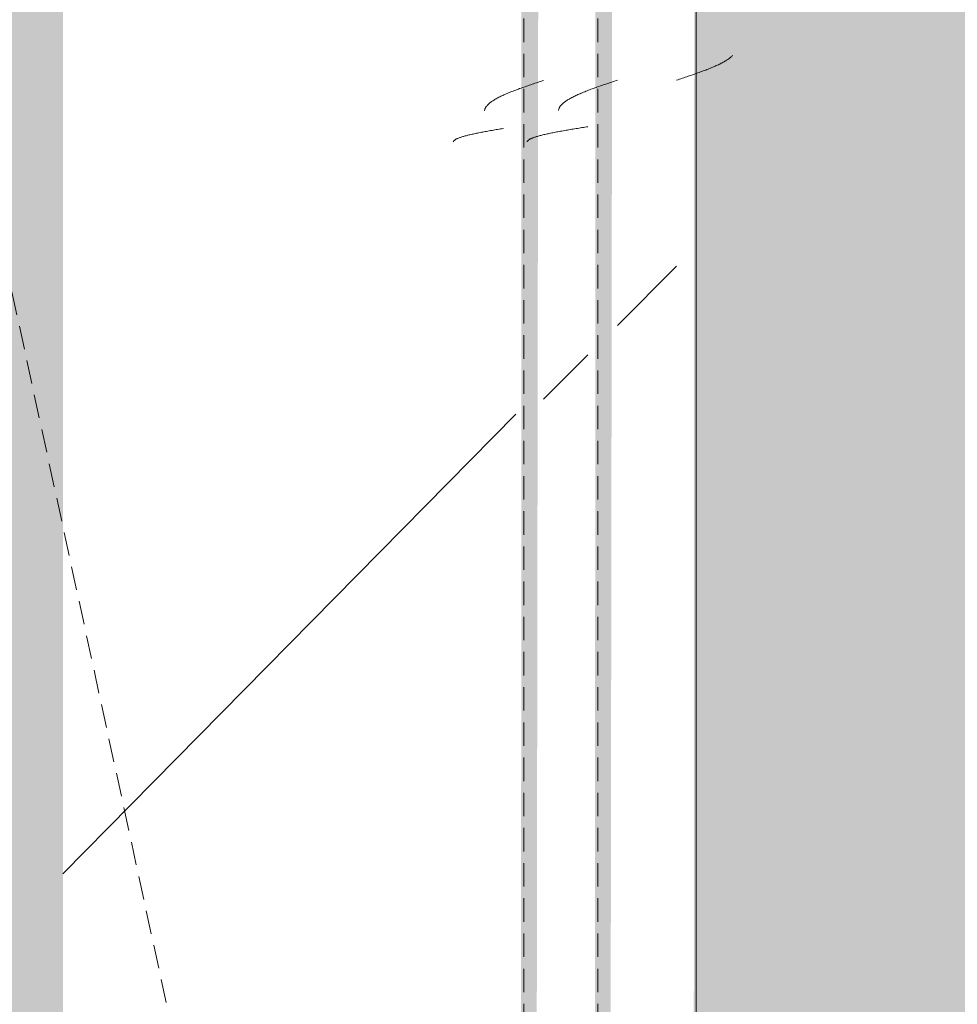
# Model space of a CAD drawing. Header units: millimetres. Extents: x 16156 to 91527, y 4646 to 113494.
# Tile 222 of 256: x 37969 to 38160, y 68125 to 68325. Entities that reach past the tile are written whole.
import ezdxf

# ---------------------------------------------------------------- set-up
doc = ezdxf.new("R2010")
doc.units = ezdxf.units.MM
doc.linetypes.add('ARC Demolished', pattern=[7.14375, 4.7625, -2.38125])
for name, color, linetype, lineweight in [('A--AR9__AlgVoorz', 1, 'Continuous', 9), ('A--L23__Vloeren', 3, 'Continuous', 9), ('A--L74__VasteSanitaireVoorz', 1, 'ARC Demolished', 9)]:
    doc.layers.add(name, color=color, linetype=linetype, lineweight=lineweight)
pattern_1 = [(135, (68430.44, -37933), (-212.132, -212.132), [])]
pattern_2 = [(135.439, (68430.44, -36779.26), (-212.1307, -208.9106), [])]

# ---------------------------------------------------------------- blocks, each defined once
blk = doc.blocks.new('FP_321-AB-Begane grond - slooptekening')
at = {"layer": 'A--L74__VasteSanitaireVoorz', "color": 240, "linetype": 'Continuous'}
for p, q in [((112.69, 181.03), (112.59, 181.13)), ((112.69, 181.03), (112.59, 181.13)), ((112.79, 180.93), (112.69, 181.03)), ((112.79, 180.93), (112.69, 181.03)), ((112.89, 180.82), (112.79, 180.93)), ((112.89, 180.82), (112.79, 180.93)), ((112.99, 180.7), (112.89, 180.82)), ((112.99, 180.7), (112.89, 180.82)), ((113.08, 180.58), (112.99, 180.7)), ((113.08, 180.58), (112.99, 180.7)), ((113.18, 180.45), (113.08, 180.58)), ((113.18, 180.45), (113.08, 180.58)), ((113.28, 180.32), (113.18, 180.45)), ((113.28, 180.32), (113.18, 180.45)), ((113.38, 180.17), (113.28, 180.32)), ((113.38, 180.17), (113.28, 180.32)), ((113.48, 180.03), (113.38, 180.17)), ((113.48, 180.03), (113.38, 180.17)), ((113.57, 179.87), (113.48, 180.03)), ((113.57, 179.87), (113.48, 180.03)), ((113.67, 179.71), (113.57, 179.87)), ((113.67, 179.71), (113.57, 179.87)), ((113.77, 179.55), (113.67, 179.71)), ((113.77, 179.55), (113.67, 179.71)), ((113.87, 179.37), (113.77, 179.55)), ((113.87, 179.37), (113.77, 179.55)), ((113.97, 179.19), (113.87, 179.37)), ((113.97, 179.19), (113.87, 179.37)), ((114.07, 179.01), (113.97, 179.19)), ((114.07, 179.01), (113.97, 179.19)), ((114.16, 178.82), (114.07, 179.01)), ((114.16, 178.82), (114.07, 179.01)), ((114.26, 178.63), (114.16, 178.82)), ((114.26, 178.63), (114.16, 178.82)), ((114.36, 178.43), (114.26, 178.63)), ((114.36, 178.43), (114.26, 178.63)), ((114.46, 178.22), (114.36, 178.43)), ((114.46, 178.22), (114.36, 178.43)), ((114.56, 178.01), (114.46, 178.22)), ((114.56, 178.01), (114.46, 178.22)), ((114.65, 177.8), (114.56, 178.01)), ((114.65, 177.8), (114.56, 178.01)), ((114.75, 177.58), (114.65, 177.8)), ((114.75, 177.58), (114.65, 177.8)), ((114.85, 177.35), (114.75, 177.58)), ((114.85, 177.35), (114.75, 177.58)), ((114.95, 177.12), (114.85, 177.35)), ((114.95, 177.12), (114.85, 177.35)), ((115.05, 176.89), (114.95, 177.12)), ((115.05, 176.89), (114.95, 177.12)), ((115.15, 176.65), (115.05, 176.89)), ((115.15, 176.65), (115.05, 176.89)), ((115.24, 176.41), (115.15, 176.65)), ((115.24, 176.41), (115.15, 176.65)), ((115.34, 176.16), (115.24, 176.41)), ((115.34, 176.16), (115.24, 176.41)), ((115.44, 175.91), (115.34, 176.16)), ((115.44, 175.91), (115.34, 176.16)), ((115.54, 175.66), (115.44, 175.91)), ((115.54, 175.66), (115.44, 175.91)), ((115.64, 175.4), (115.54, 175.66)), ((115.64, 175.4), (115.54, 175.66)), ((115.73, 175.14), (115.64, 175.4)), ((115.73, 175.14), (115.64, 175.4)), ((115.83, 174.87), (115.73, 175.14)), ((115.83, 174.87), (115.73, 175.14)), ((115.93, 174.61), (115.83, 174.87)), ((115.93, 174.61), (115.83, 174.87)), ((116.03, 174.33), (115.93, 174.61)), ((116.03, 174.33), (115.93, 174.61)), ((116.13, 174.06), (116.03, 174.33)), ((116.13, 174.06), (116.03, 174.33)), ((116.23, 173.79), (116.13, 174.06)), ((116.23, 173.79), (116.13, 174.06)), ((116.32, 173.51), (116.23, 173.79)), ((116.32, 173.51), (116.23, 173.79)), ((116.42, 173.23), (116.32, 173.51)), ((116.42, 173.23), (116.32, 173.51)), ((116.52, 172.95), (116.42, 173.23)), ((116.52, 172.95), (116.42, 173.23)), ((116.62, 172.66), (116.52, 172.95)), ((116.62, 172.66), (116.52, 172.95)), ((116.72, 172.37), (116.62, 172.66)), ((116.72, 172.37), (116.62, 172.66)), ((116.81, 172.09), (116.72, 172.37)), ((116.81, 172.09), (116.72, 172.37)), ((116.91, 171.8), (116.81, 172.09)), ((116.91, 171.8), (116.81, 172.09)), ((117.01, 171.51), (116.91, 171.8)), ((117.01, 171.51), (116.91, 171.8)), ((117.11, 171.22), (117.01, 171.51)), ((117.11, 171.22), (117.01, 171.51)), ((117.21, 170.92), (117.11, 171.22)), ((117.21, 170.92), (117.11, 171.22)), ((117.31, 170.63), (117.21, 170.92)), ((117.31, 170.63), (117.21, 170.92)), ((117.4, 170.34), (117.31, 170.63)), ((117.4, 170.34), (117.31, 170.63)), ((117.5, 170.04), (117.4, 170.34)), ((117.5, 170.04), (117.4, 170.34)), ((117.6, 169.75), (117.5, 170.04)), ((117.6, 169.75), (117.5, 170.04))]:
    blk.add_line(p, q, dxfattribs=at)
at = {"layer": 'A--L74__VasteSanitaireVoorz'}
blk.add_line((715, 173.75), (-695, 173.75), dxfattribs=at)
blk = doc.blocks.new('FP_322-AB-Begane grond - slooptekening')
at = {"layer": 'A--L74__VasteSanitaireVoorz', "color": 240, "linetype": 'Continuous'}
for p, q in [((117.7, 157.46), (117.6, 157.75)), ((117.7, 157.46), (117.6, 157.75)), ((117.8, 157.16), (117.7, 157.46)), ((117.8, 157.16), (117.7, 157.46)), ((117.89, 156.87), (117.8, 157.16)), ((117.89, 156.87), (117.8, 157.16)), ((117.99, 156.58), (117.89, 156.87)), ((117.99, 156.58), (117.89, 156.87)), ((118.09, 156.28), (117.99, 156.58)), ((118.09, 156.28), (117.99, 156.58)), ((118.19, 155.99), (118.09, 156.28)), ((118.19, 155.99), (118.09, 156.28)), ((118.29, 155.7), (118.19, 155.99)), ((118.29, 155.7), (118.19, 155.99)), ((118.39, 155.41), (118.29, 155.7)), ((118.39, 155.41), (118.29, 155.7)), ((118.48, 155.13), (118.39, 155.41)), ((118.48, 155.13), (118.39, 155.41)), ((118.58, 154.84), (118.48, 155.13)), ((118.58, 154.84), (118.48, 155.13)), ((118.68, 154.55), (118.58, 154.84)), ((118.68, 154.55), (118.58, 154.84)), ((118.78, 154.27), (118.68, 154.55)), ((118.78, 154.27), (118.68, 154.55)), ((118.88, 153.99), (118.78, 154.27)), ((118.88, 153.99), (118.78, 154.27)), ((118.97, 153.71), (118.88, 153.99)), ((118.97, 153.71), (118.88, 153.99)), ((119.07, 153.44), (118.97, 153.71)), ((119.07, 153.44), (118.97, 153.71)), ((119.17, 153.17), (119.07, 153.44)), ((119.17, 153.17), (119.07, 153.44)), ((119.27, 152.89), (119.17, 153.17)), ((119.27, 152.89), (119.17, 153.17)), ((119.37, 152.63), (119.27, 152.89)), ((119.37, 152.63), (119.27, 152.89)), ((119.46, 152.36), (119.37, 152.63)), ((119.46, 152.36), (119.37, 152.63)), ((119.56, 152.1), (119.46, 152.36)), ((119.56, 152.1), (119.46, 152.36)), ((119.66, 151.84), (119.56, 152.1)), ((119.66, 151.84), (119.56, 152.1)), ((119.76, 151.59), (119.66, 151.84)), ((119.76, 151.59), (119.66, 151.84)), ((119.86, 151.34), (119.76, 151.59)), ((119.86, 151.34), (119.76, 151.59)), ((119.96, 151.09), (119.86, 151.34)), ((119.96, 151.09), (119.86, 151.34)), ((120.05, 150.85), (119.96, 151.09)), ((120.05, 150.85), (119.96, 151.09)), ((120.15, 150.61), (120.05, 150.85)), ((120.15, 150.61), (120.05, 150.85)), ((120.25, 150.38), (120.15, 150.61)), ((120.25, 150.38), (120.15, 150.61)), ((120.35, 150.15), (120.25, 150.38)), ((120.35, 150.15), (120.25, 150.38)), ((120.45, 149.92), (120.35, 150.15)), ((120.45, 149.92), (120.35, 150.15)), ((120.54, 149.7), (120.45, 149.92)), ((120.54, 149.7), (120.45, 149.92)), ((120.64, 149.49), (120.54, 149.7)), ((120.64, 149.49), (120.54, 149.7)), ((120.74, 149.28), (120.64, 149.49)), ((120.74, 149.28), (120.64, 149.49)), ((120.84, 149.07), (120.74, 149.28)), ((120.84, 149.07), (120.74, 149.28)), ((120.94, 148.87), (120.84, 149.07)), ((120.94, 148.87), (120.84, 149.07)), ((121.04, 148.68), (120.94, 148.87)), ((121.04, 148.68), (120.94, 148.87)), ((121.13, 148.49), (121.04, 148.68)), ((121.13, 148.49), (121.04, 148.68)), ((121.23, 148.31), (121.13, 148.49)), ((121.23, 148.31), (121.13, 148.49)), ((121.33, 148.13), (121.23, 148.31)), ((121.33, 148.13), (121.23, 148.31)), ((121.43, 147.95), (121.33, 148.13)), ((121.43, 147.95), (121.33, 148.13)), ((121.53, 147.79), (121.43, 147.95)), ((121.53, 147.79), (121.43, 147.95)), ((121.62, 147.63), (121.53, 147.79)), ((121.62, 147.63), (121.53, 147.79)), ((121.72, 147.47), (121.62, 147.63)), ((121.72, 147.47), (121.62, 147.63)), ((121.82, 147.33), (121.72, 147.47)), ((121.82, 147.33), (121.72, 147.47)), ((121.92, 147.18), (121.82, 147.33)), ((121.92, 147.18), (121.82, 147.33)), ((122.02, 147.05), (121.92, 147.18)), ((122.02, 147.05), (121.92, 147.18)), ((122.12, 146.92), (122.02, 147.05)), ((122.12, 146.92), (122.02, 147.05)), ((122.21, 146.8), (122.12, 146.92)), ((122.21, 146.8), (122.12, 146.92)), ((122.31, 146.68), (122.21, 146.8)), ((122.31, 146.68), (122.21, 146.8)), ((122.41, 146.57), (122.31, 146.68)), ((122.41, 146.57), (122.31, 146.68)), ((122.51, 146.47), (122.41, 146.57)), ((122.51, 146.47), (122.41, 146.57)), ((122.61, 146.37), (122.51, 146.47)), ((122.61, 146.37), (122.51, 146.47)), ((122.7, 146.29), (122.61, 146.37)), ((122.7, 146.29), (122.61, 146.37)), ((122.8, 146.2), (122.7, 146.29)), ((122.8, 146.2), (122.7, 146.29)), ((122.9, 146.13), (122.8, 146.2)), ((122.9, 146.13), (122.8, 146.2)), ((123, 146.06), (122.9, 146.13)), ((123, 146.06), (122.9, 146.13)), ((123.1, 146), (123, 146.06)), ((123.1, 146), (123, 146.06)), ((123.2, 145.95), (123.1, 146)), ((123.2, 145.95), (123.1, 146)), ((123.29, 145.9), (123.2, 145.95)), ((123.29, 145.9), (123.2, 145.95)), ((123.39, 145.86), (123.29, 145.9)), ((123.39, 145.86), (123.29, 145.9)), ((123.49, 145.83), (123.39, 145.86)), ((123.49, 145.83), (123.39, 145.86)), ((123.59, 145.8), (123.49, 145.83)), ((123.59, 145.8), (123.49, 145.83)), ((123.69, 145.78), (123.59, 145.8)), ((123.69, 145.78), (123.59, 145.8)), ((123.78, 145.77), (123.69, 145.78)), ((123.78, 145.77), (123.69, 145.78))]:
    blk.add_line(p, q, dxfattribs=at)
at = {"layer": 'A--L74__VasteSanitaireVoorz'}
blk.add_line((-695, 153.75), (715, 153.75), dxfattribs=at)
blk = doc.blocks.new('FP_323-AB-Begane grond - slooptekening')
at = {"layer": 'A--L74__VasteSanitaireVoorz', "color": 240, "linetype": 'Continuous'}
for p, q in [((127.09, 151.45), (127.04, 151.75)), ((127.09, 151.45), (127.04, 151.75)), ((127.14, 151.14), (127.09, 151.45)), ((127.14, 151.14), (127.09, 151.45)), ((127.19, 150.84), (127.14, 151.14)), ((127.19, 150.84), (127.14, 151.14)), ((127.24, 150.54), (127.19, 150.84)), ((127.24, 150.54), (127.19, 150.84)), ((127.29, 150.24), (127.24, 150.54)), ((127.29, 150.24), (127.24, 150.54)), ((127.34, 149.94), (127.29, 150.24)), ((127.34, 149.94), (127.29, 150.24)), ((127.39, 149.64), (127.34, 149.94)), ((127.39, 149.64), (127.34, 149.94)), ((127.43, 149.34), (127.39, 149.64)), ((127.43, 149.34), (127.39, 149.64)), ((127.48, 149.05), (127.43, 149.34)), ((127.48, 149.05), (127.43, 149.34)), ((127.53, 148.75), (127.48, 149.05)), ((127.53, 148.75), (127.48, 149.05)), ((127.58, 148.46), (127.53, 148.75)), ((127.58, 148.46), (127.53, 148.75)), ((127.63, 148.17), (127.58, 148.46)), ((127.63, 148.17), (127.58, 148.46)), ((127.68, 147.88), (127.63, 148.17)), ((127.68, 147.88), (127.63, 148.17)), ((127.73, 147.6), (127.68, 147.88)), ((127.73, 147.6), (127.68, 147.88)), ((127.78, 147.31), (127.73, 147.6)), ((127.78, 147.31), (127.73, 147.6)), ((127.83, 147.03), (127.78, 147.31)), ((127.83, 147.03), (127.78, 147.31)), ((127.88, 146.75), (127.83, 147.03)), ((127.88, 146.75), (127.83, 147.03)), ((127.93, 146.48), (127.88, 146.75)), ((127.93, 146.48), (127.88, 146.75)), ((127.97, 146.21), (127.93, 146.48)), ((127.97, 146.21), (127.93, 146.48)), ((128.02, 145.94), (127.97, 146.21)), ((128.02, 145.94), (127.97, 146.21)), ((128.07, 145.67), (128.02, 145.94)), ((128.07, 145.67), (128.02, 145.94)), ((128.12, 145.41), (128.07, 145.67)), ((128.12, 145.41), (128.07, 145.67)), ((128.17, 145.15), (128.12, 145.41)), ((128.17, 145.15), (128.12, 145.41)), ((128.22, 144.9), (128.17, 145.15)), ((128.22, 144.9), (128.17, 145.15)), ((128.27, 144.65), (128.22, 144.9)), ((128.27, 144.65), (128.22, 144.9)), ((128.32, 144.4), (128.27, 144.65)), ((128.32, 144.4), (128.27, 144.65)), ((128.37, 144.16), (128.32, 144.4)), ((128.37, 144.16), (128.32, 144.4)), ((128.42, 143.93), (128.37, 144.16)), ((128.42, 143.93), (128.37, 144.16)), ((128.47, 143.7), (128.42, 143.93)), ((128.47, 143.7), (128.42, 143.93)), ((128.51, 143.47), (128.47, 143.7)), ((128.51, 143.47), (128.47, 143.7)), ((128.56, 143.25), (128.51, 143.47)), ((128.56, 143.25), (128.51, 143.47)), ((128.61, 143.03), (128.56, 143.25)), ((128.61, 143.03), (128.56, 143.25)), ((128.66, 142.82), (128.61, 143.03)), ((128.66, 142.82), (128.61, 143.03)), ((128.71, 142.61), (128.66, 142.82)), ((128.71, 142.61), (128.66, 142.82)), ((128.76, 142.41), (128.71, 142.61)), ((128.76, 142.41), (128.71, 142.61)), ((128.81, 142.22), (128.76, 142.41)), ((128.81, 142.22), (128.76, 142.41)), ((128.86, 142.03), (128.81, 142.22)), ((128.86, 142.03), (128.81, 142.22)), ((128.91, 141.85), (128.86, 142.03)), ((128.91, 141.85), (128.86, 142.03)), ((128.96, 141.67), (128.91, 141.85)), ((128.96, 141.67), (128.91, 141.85)), ((129.01, 141.5), (128.96, 141.67)), ((129.01, 141.5), (128.96, 141.67)), ((129.05, 141.33), (129.01, 141.5)), ((129.05, 141.33), (129.01, 141.5)), ((129.1, 141.17), (129.05, 141.33)), ((129.1, 141.17), (129.05, 141.33)), ((129.15, 141.02), (129.1, 141.17)), ((129.15, 141.02), (129.1, 141.17)), ((129.2, 140.88), (129.15, 141.02)), ((129.2, 140.88), (129.15, 141.02)), ((129.25, 140.74), (129.2, 140.88)), ((129.25, 140.74), (129.2, 140.88)), ((129.3, 140.6), (129.25, 140.74)), ((129.3, 140.6), (129.25, 140.74)), ((129.35, 140.48), (129.3, 140.6)), ((129.35, 140.48), (129.3, 140.6)), ((129.4, 140.36), (129.35, 140.48)), ((129.4, 140.36), (129.35, 140.48)), ((129.45, 140.25), (129.4, 140.36)), ((129.45, 140.25), (129.4, 140.36)), ((129.5, 140.14), (129.45, 140.25)), ((129.5, 140.14), (129.45, 140.25)), ((129.54, 140.04), (129.5, 140.14)), ((129.54, 140.04), (129.5, 140.14)), ((129.59, 139.95), (129.54, 140.04)), ((129.59, 139.95), (129.54, 140.04)), ((129.64, 139.87), (129.59, 139.95)), ((129.64, 139.87), (129.59, 139.95)), ((129.69, 139.79), (129.64, 139.87)), ((129.69, 139.79), (129.64, 139.87)), ((129.74, 139.72), (129.69, 139.79)), ((129.74, 139.72), (129.69, 139.79)), ((129.79, 139.66), (129.74, 139.72)), ((129.79, 139.66), (129.74, 139.72)), ((129.84, 139.6), (129.79, 139.66)), ((129.84, 139.6), (129.79, 139.66)), ((129.89, 139.55), (129.84, 139.6)), ((129.89, 139.55), (129.84, 139.6)), ((129.94, 139.51), (129.89, 139.55)), ((129.94, 139.51), (129.89, 139.55)), ((129.99, 139.48), (129.94, 139.51)), ((129.99, 139.48), (129.94, 139.51)), ((130.04, 139.45), (129.99, 139.48)), ((130.04, 139.45), (129.99, 139.48)), ((130.08, 139.43), (130.04, 139.45)), ((130.08, 139.43), (130.04, 139.45)), ((130.13, 139.42), (130.08, 139.43)), ((130.13, 139.42), (130.08, 139.43))]:
    blk.add_line(p, q, dxfattribs=at)
blk = doc.blocks.new('FP_324-AB-Begane grond - slooptekening')
at = {"layer": 'A--L74__VasteSanitaireVoorz', "color": 240, "linetype": 'Continuous'}
for p, q in [((117.74, 142.46), (117.64, 142.75)), ((117.74, 142.46), (117.64, 142.75)), ((117.84, 142.16), (117.74, 142.46)), ((117.84, 142.16), (117.74, 142.46)), ((117.94, 141.87), (117.84, 142.16)), ((117.94, 141.87), (117.84, 142.16)), ((118.04, 141.58), (117.94, 141.87)), ((118.04, 141.58), (117.94, 141.87)), ((118.13, 141.28), (118.04, 141.58)), ((118.13, 141.28), (118.04, 141.58)), ((118.23, 140.99), (118.13, 141.28)), ((118.23, 140.99), (118.13, 141.28)), ((118.33, 140.7), (118.23, 140.99)), ((118.33, 140.7), (118.23, 140.99)), ((118.43, 140.41), (118.33, 140.7)), ((118.43, 140.41), (118.33, 140.7)), ((118.53, 140.13), (118.43, 140.41)), ((118.53, 140.13), (118.43, 140.41)), ((118.62, 139.84), (118.53, 140.13)), ((118.62, 139.84), (118.53, 140.13)), ((118.72, 139.55), (118.62, 139.84)), ((118.72, 139.55), (118.62, 139.84)), ((118.82, 139.27), (118.72, 139.55)), ((118.82, 139.27), (118.72, 139.55)), ((118.92, 138.99), (118.82, 139.27)), ((118.92, 138.99), (118.82, 139.27)), ((119.02, 138.71), (118.92, 138.99)), ((119.02, 138.71), (118.92, 138.99)), ((119.12, 138.44), (119.02, 138.71)), ((119.12, 138.44), (119.02, 138.71)), ((119.21, 138.17), (119.12, 138.44)), ((119.21, 138.17), (119.12, 138.44)), ((119.31, 137.89), (119.21, 138.17)), ((119.31, 137.89), (119.21, 138.17)), ((119.41, 137.63), (119.31, 137.89)), ((119.41, 137.63), (119.31, 137.89)), ((119.51, 137.36), (119.41, 137.63)), ((119.51, 137.36), (119.41, 137.63)), ((119.61, 137.1), (119.51, 137.36)), ((119.61, 137.1), (119.51, 137.36)), ((119.7, 136.84), (119.61, 137.1)), ((119.7, 136.84), (119.61, 137.1)), ((119.8, 136.59), (119.7, 136.84)), ((119.8, 136.59), (119.7, 136.84)), ((119.9, 136.34), (119.8, 136.59)), ((119.9, 136.34), (119.8, 136.59)), ((120, 136.09), (119.9, 136.34)), ((120, 136.09), (119.9, 136.34)), ((120.1, 135.85), (120, 136.09)), ((120.1, 135.85), (120, 136.09)), ((120.2, 135.61), (120.1, 135.85)), ((120.2, 135.61), (120.1, 135.85)), ((120.29, 135.38), (120.2, 135.61)), ((120.29, 135.38), (120.2, 135.61)), ((120.39, 135.15), (120.29, 135.38)), ((120.39, 135.15), (120.29, 135.38)), ((120.49, 134.92), (120.39, 135.15)), ((120.49, 134.92), (120.39, 135.15)), ((120.59, 134.7), (120.49, 134.92)), ((120.59, 134.7), (120.49, 134.92)), ((120.69, 134.49), (120.59, 134.7)), ((120.69, 134.49), (120.59, 134.7)), ((120.78, 134.28), (120.69, 134.49)), ((120.78, 134.28), (120.69, 134.49)), ((120.88, 134.07), (120.78, 134.28)), ((120.88, 134.07), (120.78, 134.28)), ((120.98, 133.87), (120.88, 134.07)), ((120.98, 133.87), (120.88, 134.07)), ((121.08, 133.68), (120.98, 133.87)), ((121.08, 133.68), (120.98, 133.87)), ((121.18, 133.49), (121.08, 133.68)), ((121.18, 133.49), (121.08, 133.68)), ((121.28, 133.31), (121.18, 133.49)), ((121.28, 133.31), (121.18, 133.49)), ((121.37, 133.13), (121.28, 133.31)), ((121.37, 133.13), (121.28, 133.31)), ((121.47, 132.95), (121.37, 133.13)), ((121.47, 132.95), (121.37, 133.13)), ((121.57, 132.79), (121.47, 132.95)), ((121.57, 132.79), (121.47, 132.95)), ((121.67, 132.63), (121.57, 132.79)), ((121.67, 132.63), (121.57, 132.79)), ((121.77, 132.47), (121.67, 132.63)), ((121.77, 132.47), (121.67, 132.63)), ((121.86, 132.33), (121.77, 132.47)), ((121.86, 132.33), (121.77, 132.47)), ((121.96, 132.18), (121.86, 132.33)), ((121.96, 132.18), (121.86, 132.33)), ((122.06, 132.05), (121.96, 132.18)), ((122.06, 132.05), (121.96, 132.18)), ((122.16, 131.92), (122.06, 132.05)), ((122.16, 131.92), (122.06, 132.05)), ((122.26, 131.8), (122.16, 131.92)), ((122.26, 131.8), (122.16, 131.92)), ((122.36, 131.68), (122.26, 131.8)), ((122.36, 131.68), (122.26, 131.8)), ((122.45, 131.57), (122.36, 131.68)), ((122.45, 131.57), (122.36, 131.68)), ((122.55, 131.47), (122.45, 131.57)), ((122.55, 131.47), (122.45, 131.57)), ((122.65, 131.37), (122.55, 131.47)), ((122.65, 131.37), (122.55, 131.47)), ((122.75, 131.29), (122.65, 131.37)), ((122.75, 131.29), (122.65, 131.37)), ((122.85, 131.2), (122.75, 131.29)), ((122.85, 131.2), (122.75, 131.29)), ((122.94, 131.13), (122.85, 131.2)), ((122.94, 131.13), (122.85, 131.2)), ((123.04, 131.06), (122.94, 131.13)), ((123.04, 131.06), (122.94, 131.13)), ((123.14, 131), (123.04, 131.06)), ((123.14, 131), (123.04, 131.06)), ((123.24, 130.95), (123.14, 131)), ((123.24, 130.95), (123.14, 131)), ((123.34, 130.9), (123.24, 130.95)), ((123.34, 130.9), (123.24, 130.95)), ((123.44, 130.86), (123.34, 130.9)), ((123.44, 130.86), (123.34, 130.9)), ((123.53, 130.83), (123.44, 130.86)), ((123.53, 130.83), (123.44, 130.86)), ((123.63, 130.8), (123.53, 130.83)), ((123.63, 130.8), (123.53, 130.83)), ((123.73, 130.78), (123.63, 130.8)), ((123.73, 130.78), (123.63, 130.8)), ((123.83, 130.77), (123.73, 130.78)), ((123.83, 130.77), (123.73, 130.78))]:
    blk.add_line(p, q, dxfattribs=at)
at = {"layer": 'A--L74__VasteSanitaireVoorz'}
blk.add_line((-695, 138.75), (715, 138.75), dxfattribs=at)
blk = doc.blocks.new('FP_325-AB-Begane grond - slooptekening')
at = {"layer": 'A--L74__VasteSanitaireVoorz', "color": 240, "linetype": 'Continuous'}
for p, q in [((127.45, 134.31), (127.4, 134.61)), ((127.45, 134.31), (127.4, 134.61)), ((127.5, 134.02), (127.45, 134.31)), ((127.5, 134.02), (127.45, 134.31)), ((127.55, 133.72), (127.5, 134.02)), ((127.55, 133.72), (127.5, 134.02)), ((127.59, 133.43), (127.55, 133.72)), ((127.59, 133.43), (127.55, 133.72)), ((127.64, 133.14), (127.59, 133.43)), ((127.64, 133.14), (127.59, 133.43)), ((127.69, 132.85), (127.64, 133.14)), ((127.69, 132.85), (127.64, 133.14)), ((127.74, 132.57), (127.69, 132.85)), ((127.74, 132.57), (127.69, 132.85)), ((127.79, 132.29), (127.74, 132.57)), ((127.79, 132.29), (127.74, 132.57)), ((127.84, 132.01), (127.79, 132.29)), ((127.84, 132.01), (127.79, 132.29)), ((127.89, 131.73), (127.84, 132.01)), ((127.89, 131.73), (127.84, 132.01)), ((127.94, 131.45), (127.89, 131.73)), ((127.94, 131.45), (127.89, 131.73)), ((127.99, 131.18), (127.94, 131.45)), ((127.99, 131.18), (127.94, 131.45)), ((128.04, 130.91), (127.99, 131.18)), ((128.04, 130.91), (127.99, 131.18)), ((128.08, 130.65), (128.04, 130.91)), ((128.08, 130.65), (128.04, 130.91)), ((128.13, 130.39), (128.08, 130.65)), ((128.13, 130.39), (128.08, 130.65)), ((128.18, 130.13), (128.13, 130.39)), ((128.18, 130.13), (128.13, 130.39)), ((128.23, 129.88), (128.18, 130.13)), ((128.23, 129.88), (128.18, 130.13)), ((128.28, 129.63), (128.23, 129.88)), ((128.28, 129.63), (128.23, 129.88)), ((128.33, 129.39), (128.28, 129.63)), ((128.33, 129.39), (128.28, 129.63)), ((128.38, 129.15), (128.33, 129.39)), ((128.38, 129.15), (128.33, 129.39)), ((128.43, 128.91), (128.38, 129.15)), ((128.43, 128.91), (128.38, 129.15)), ((128.48, 128.68), (128.43, 128.91)), ((128.48, 128.68), (128.43, 128.91)), ((128.53, 128.45), (128.48, 128.68)), ((128.53, 128.45), (128.48, 128.68)), ((128.57, 128.23), (128.53, 128.45)), ((128.57, 128.23), (128.53, 128.45)), ((128.62, 128.02), (128.57, 128.23)), ((128.62, 128.02), (128.57, 128.23)), ((128.67, 127.81), (128.62, 128.02)), ((128.67, 127.81), (128.62, 128.02)), ((128.72, 127.6), (128.67, 127.81)), ((128.72, 127.6), (128.67, 127.81)), ((128.77, 127.4), (128.72, 127.6)), ((128.77, 127.4), (128.72, 127.6)), ((128.82, 127.21), (128.77, 127.4)), ((128.82, 127.21), (128.77, 127.4)), ((128.87, 127.02), (128.82, 127.21)), ((128.87, 127.02), (128.82, 127.21)), ((128.92, 126.84), (128.87, 127.02)), ((128.92, 126.84), (128.87, 127.02)), ((128.97, 126.66), (128.92, 126.84)), ((128.97, 126.66), (128.92, 126.84)), ((129.02, 126.49), (128.97, 126.66)), ((129.02, 126.49), (128.97, 126.66)), ((129.06, 126.33), (129.02, 126.49)), ((129.06, 126.33), (129.02, 126.49)), ((129.11, 126.17), (129.06, 126.33)), ((129.11, 126.17), (129.06, 126.33)), ((129.16, 126.02), (129.11, 126.17)), ((129.16, 126.02), (129.11, 126.17)), ((129.21, 125.87), (129.16, 126.02)), ((129.21, 125.87), (129.16, 126.02)), ((129.26, 125.73), (129.21, 125.87)), ((129.26, 125.73), (129.21, 125.87)), ((129.31, 125.6), (129.26, 125.73)), ((129.31, 125.6), (129.26, 125.73)), ((129.36, 125.47), (129.31, 125.6)), ((129.36, 125.47), (129.31, 125.6)), ((129.41, 125.35), (129.36, 125.47)), ((129.41, 125.35), (129.36, 125.47)), ((129.46, 125.24), (129.41, 125.35)), ((129.46, 125.24), (129.41, 125.35)), ((129.51, 125.14), (129.46, 125.24)), ((129.51, 125.14), (129.46, 125.24)), ((129.55, 125.04), (129.51, 125.14)), ((129.55, 125.04), (129.51, 125.14)), ((129.6, 124.95), (129.55, 125.04)), ((129.6, 124.95), (129.55, 125.04)), ((129.65, 124.86), (129.6, 124.95)), ((129.65, 124.86), (129.6, 124.95)), ((129.7, 124.79), (129.65, 124.86)), ((129.7, 124.79), (129.65, 124.86)), ((129.75, 124.72), (129.7, 124.79)), ((129.75, 124.72), (129.7, 124.79)), ((129.8, 124.66), (129.75, 124.72)), ((129.8, 124.66), (129.75, 124.72)), ((129.85, 124.6), (129.8, 124.66)), ((129.85, 124.6), (129.8, 124.66)), ((129.9, 124.55), (129.85, 124.6)), ((129.9, 124.55), (129.85, 124.6)), ((129.95, 124.51), (129.9, 124.55)), ((129.95, 124.51), (129.9, 124.55)), ((130, 124.48), (129.95, 124.51)), ((130, 124.48), (129.95, 124.51)), ((130.04, 124.45), (130, 124.48)), ((130.04, 124.45), (130, 124.48)), ((130.09, 124.43), (130.04, 124.45)), ((130.09, 124.43), (130.04, 124.45)), ((130.14, 124.42), (130.09, 124.43)), ((130.14, 124.42), (130.09, 124.43))]:
    blk.add_line(p, q, dxfattribs=at)
blk = doc.blocks.new('52_PF_FB_Gutter_rectangle - End Outlet - 1430mm_W_ x 300mm_L_ x 60mm_H_ x 160mm_Dia_ 2-V320-AB-Begane grond - slooptekening')
at = {"layer": 'A--L74__VasteSanitaireVoorz'}
h = blk.add_hatch(dxfattribs=at)
h.set_pattern_fill('FP_86', color=256, style=0, pattern_type=2)
h.set_pattern_definition(pattern_1)
h.paths.add_polyline_path([(715, 169.75), (-695, 169.75), (-695, 157.75), (715, 157.75)])
h = blk.add_hatch(dxfattribs=at)
h.set_pattern_fill('FP_86', color=256, style=0, pattern_type=2)
h.set_pattern_definition(pattern_1)
h.paths.add_polyline_path([(715, 169.75), (-695, 169.75), (-695, 157.75), (715, 157.75)])
at = {"layer": 'A--L74__VasteSanitaireVoorz', "linetype": 'Continuous'}
h = blk.add_hatch(dxfattribs=at)
h.set_pattern_fill('FP_86', color=256, style=0, pattern_type=2)
h.set_pattern_definition(pattern_1)
h.paths.add_polyline_path([(715, 151.75), (-695, 151.75), (-695, 142.75), (715, 142.75)])
h = blk.add_hatch(dxfattribs=at)
h.set_pattern_fill('FP_86', color=256, style=0, pattern_type=2)
h.set_pattern_definition(pattern_1)
h.paths.add_polyline_path([(715, 151.75), (-695, 151.75), (-695, 142.75), (715, 142.75)])
h = blk.add_hatch(dxfattribs=at)
h.set_pattern_fill('FP_87', color=256, style=0, pattern_type=2)
h.set_pattern_definition(pattern_2)
h.paths.add_polyline_path([(715, 137.1), (-695, 137.1), (-695, 45.2), (715, 45.2)])
h = blk.add_hatch(dxfattribs=at)
h.set_pattern_fill('FP_87', color=256, style=0, pattern_type=2)
h.set_pattern_definition(pattern_2)
h.paths.add_polyline_path([(715, 137.1), (-695, 137.1), (-695, 45.2), (715, 45.2)])
at = {"layer": 'A--L74__VasteSanitaireVoorz'}
blk.add_line((0, 0), (691.25, 150), dxfattribs=at)
for name in ['FP_321-AB-Begane grond - slooptekening', 'FP_322-AB-Begane grond - slooptekening', 'FP_324-AB-Begane grond - slooptekening']:
    blk.add_blockref(name, (0, 0), dxfattribs=at)
at = {"layer": 'A--L74__VasteSanitaireVoorz', "linetype": 'Continuous'}
for name in ['FP_323-AB-Begane grond - slooptekening', 'FP_325-AB-Begane grond - slooptekening']:
    blk.add_blockref(name, (0, 0), dxfattribs=at)

msp = doc.modelspace()

# ---------------------------------------------------------------- hatches: boundary and pattern name
at = {"layer": 'A--AR9__AlgVoorz'}
h = msp.add_hatch(color=7, dxfattribs=at)
h.paths.add_polyline_path([(34992.21, 66090.94), (35035.69, 66090.94), (35035.69, 66103.44), (44949.11, 66103.44), (44949.11, 69721.44), (44914.25, 69721.44), (44914.25, 68707.44), (43114.25, 68707.44), (43114.25, 69721.44), (41917.26, 69725.44), (41917.26, 70221.44), (43114.25, 70224.13), (43114.25, 72321.44), (41917.26, 72325.44), (41917.26, 72821.44), (43114.25, 72829.12), (43114.25, 73543.44), (44914.25, 73543.44), (44914.25, 72821.44), (44949.11, 72821.44), (44946.01, 73925.94), (39384.05, 73925.94), (39384.05, 73938.44), (33209.25, 73938.44), (33209.25, 72383.44), (32470.07, 72383.44), (32470.07, 70583.44), (33209.25, 70583.44), (33209.25, 66383.44), (32470.07, 66383.44), (32470.07, 66090.94), (34835.58, 66090.94)])
h.paths.add_polyline_path([(37637.57, 66285.44), (35496.75, 66289.44), (35500.75, 66304.27), (35844.25, 66305.44), (35840.25, 69126.62), (35496.75, 69129.44), (35496.77, 69144.27), (38106.75, 69141.01), (38102.75, 69126.62), (37759.25, 69125.44), (37763.25, 66304.27), (38106.75, 66297.88), (38106.75, 66286.62), (37759.25, 66285.44)])
h.paths.add_polyline_path([(35828.25, 66305.44), (35824.38, 66305.44), (35828.25, 69125.44), (35844.11, 69125.44), (35840.25, 66305.44)])
h.paths.add_polyline_path([(38104.75, 66305.44), (38086.88, 66305.44), (38090.75, 69125.44), (38106.61, 69125.44), (38105.58, 66305.44)])
h.paths.add_polyline_path([(35497.28, 66305.44), (35496.88, 66305.44), (35500.75, 69125.44), (35516.61, 69125.44), (35512.75, 66305.44), (35497.92, 66305.44)])
h.paths.add_polyline_path([(38070.1, 66305.44), (37978.2, 66305.44), (37978.2, 69125.44), (38071.54, 69125.44), (38070.54, 66305.44)])
h.paths.add_polyline_path([(37759.78, 66305.44), (37759.38, 66305.44), (37763.25, 69125.44), (37779.11, 69125.44), (37775.25, 66305.44), (37760.42, 66305.44)])
h.paths.add_polyline_path([(38084.75, 66305.44), (38071.88, 66305.44), (38075.75, 69125.44), (38086.68, 69125.44), (38085.27, 66305.44)])
h.paths.add_polyline_path([(35517.02, 66305.44), (35516.82, 66305.44), (35518.75, 69125.44), (35531.61, 69125.44), (35527.75, 66305.44), (35517.33, 66305.44)])
h.paths.add_polyline_path([(35769.58, 66305.44), (35715.7, 66305.44), (35715.7, 69125.44), (35809.04, 69125.44), (35807.6, 66305.44)])
h.paths.add_polyline_path([(35822.25, 66305.44), (35809.38, 66305.44), (35813.25, 69125.44), (35824.18, 69125.44), (35822.77, 66305.44)])
h.paths.add_polyline_path([(37779.52, 66305.44), (37779.32, 66305.44), (37781.25, 69125.44), (37794.11, 69125.44), (37790.25, 66305.44), (37779.83, 66305.44)])
h.paths.add_polyline_path([(37871.06, 66305.44), (37794.46, 66305.44), (37795.9, 69125.44), (37887.79, 69125.44), (37887.79, 66305.44)])
h.paths.add_polyline_path([(35536.08, 66305.44), (35531.96, 66305.44), (35536.08, 69125.44), (35625.29, 69125.44), (35625.29, 66305.44)])
h.paths.add_polyline_path([(42495.26, 69741.44), (42497.26, 69741.44), (42495.26, 69743.44)])
h.paths.add_polyline_path([(42708.75, 69741.44), (43079.79, 69741.44), (43079.79, 70201.44), (42554.72, 70201.44), (42554.72, 69741.44)])
h.paths.add_polyline_path([(43095.26, 69741.44), (43097.26, 69741.44), (43095.26, 69743.44)])
h.paths.add_polyline_path([(42307.54, 69741.44), (42479.79, 69741.44), (42479.79, 70201.44), (41954.72, 70201.44), (41954.72, 69741.44), (42074.04, 69741.44)])
h.paths.add_polyline_path([(41937.26, 69741.44), (41939.26, 69743.44), (41937.26, 69993.95)])
h.paths.add_polyline_path([(44914.25, 70221.44), (44949.11, 70221.44), (44949.11, 72321.44), (44914.25, 72321.44), (44914.25, 70278.26)])
h.paths.add_polyline_path([(37759.25, 70683.44), (35496.75, 70687.44), (35500.75, 70702.27), (35844.25, 70703.44), (35840.25, 73524.62), (35496.75, 73527.44), (35500.75, 73542.27), (38106.75, 73539.44), (38102.75, 73524.62), (37759.25, 73523.44), (37763.25, 70702.27), (38106.75, 70699.44), (38102.75, 70684.62), (37759.26, 70684.62)])
h.paths.add_polyline_path([(35527.75, 70703.44), (35516.82, 70703.44), (35518.75, 73523.44), (35531.61, 73523.44), (35528.78, 70703.44)])
h.paths.add_polyline_path([(35512.75, 70703.44), (35496.88, 70703.44), (35500.75, 73523.44), (35516.61, 73523.44), (35513.78, 70703.44)])
h.paths.add_polyline_path([(35533.4, 70703.44), (35531.96, 70703.44), (35536.08, 73523.44), (35625.29, 73523.44), (35625.29, 70703.44), (35536.08, 70703.44)])
h.paths.add_polyline_path([(35715.7, 70703.44), (35715.7, 73523.44), (35809.04, 73523.44), (35807.6, 70703.44), (35769.58, 70703.44)])
h.paths.add_polyline_path([(37759.46, 70703.44), (37759.38, 70703.44), (37763.25, 73523.44), (37779.11, 73523.44), (37775.25, 70703.44), (37759.78, 70703.44)])
h.paths.add_polyline_path([(37781.25, 70703.44), (37779.32, 70703.44), (37781.25, 73523.44), (37794.11, 73523.44), (37790.25, 70703.44)])
h.paths.add_polyline_path([(37794.46, 70703.44), (37795.9, 73523.44), (37887.79, 73523.44), (37887.79, 70703.44), (37794.72, 70703.44)])
h.paths.add_polyline_path([(35809.78, 70703.44), (35809.38, 70703.44), (35813.25, 73523.44), (35824.18, 73523.44), (35822.25, 70703.44), (35810.42, 70703.44)])
h.paths.add_polyline_path([(38087.92, 70703.44), (38086.88, 70703.44), (38090.75, 73523.44), (38106.61, 73523.44), (38102.75, 70703.44), (38088.75, 70703.44)])
h.paths.add_polyline_path([(35824.78, 70703.44), (35824.38, 70707), (35828.25, 73523.44), (35844.11, 73523.44), (35840.25, 70703.44), (35825.42, 70703.44)])
h.paths.add_polyline_path([(38086.68, 70703.44), (38071.88, 70703.44), (38075.75, 73523.44), (38086.68, 73523.44), (38086.68, 70846.89)])
h.paths.add_polyline_path([(37978.2, 70703.44), (37978.2, 73523.44), (38071.54, 73523.44), (38070.1, 70703.44)])
h.paths.add_polyline_path([(41209.25, 71043.44), (40509.25, 71043.44), (40509.25, 73543.44), (41209.25, 73543.44), (41209.25, 71415.52)])
h.paths.add_polyline_path([(42774.53, 72341.44), (43079.79, 72341.44), (43079.79, 72801.44), (42554.72, 72801.44), (42554.72, 72341.44), (42734.16, 72341.44)])
h.paths.add_polyline_path([(42074.04, 72341.44), (42479.79, 72341.44), (42479.79, 72801.44), (41954.72, 72801.44), (41954.72, 72341.44)])
h.paths.add_polyline_path([(42537.26, 72341.44), (42539.26, 72343.44), (42537.26, 72552.77)])
h.paths.add_polyline_path([(43095.26, 72341.44), (43097.26, 72341.44), (43095.26, 72343.44)])
h.paths.add_polyline_path([(42495.26, 72341.44), (42497.26, 72341.44), (42495.26, 72343.44)])

# ---------------------------------------------------------------- linework, layer by layer
at = {"layer": 'A--L23__Vloeren'}
msp.add_line((38106.75, 69129.44), (38106.75, 66301.44), dxfattribs=at)

# ---------------------------------------------------------------- block references
at = {"layer": 'A--L74__VasteSanitaireVoorz', "rotation": 269.9999999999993}
msp.add_blockref('52_PF_FB_Gutter_rectangle - End Outlet - 1430mm_W_ x 300mm_L_ x 60mm_H_ x 160mm_Dia_ 2-V320-AB-Begane grond - slooptekening', (37933, 68430.44), dxfattribs=at)

doc.saveas('drawing.dxf')
